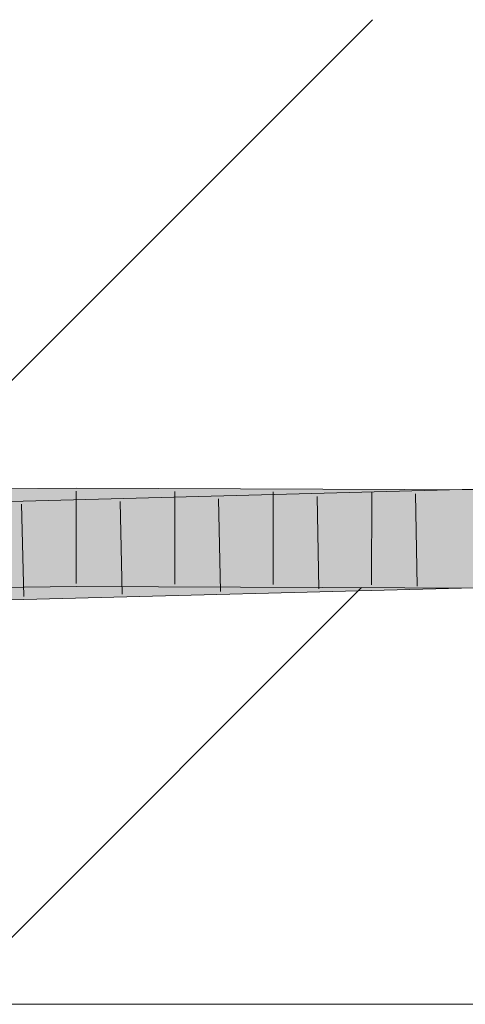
# Model space of a CAD drawing. Extents: x -620 to 3480, y 62 to 1107.
# Tile 174 of 244: x 219.54 to 220.67, y 737.57 to 740.07. Entities that reach past the tile are written whole.
import ezdxf
from ezdxf.lldxf.tags import DXFTag

# ---------------------------------------------------------------- set-up
doc = ezdxf.new("R2010")
doc.units = 0
doc.layers.get('0').update_dxf_attribs({"lineweight": 35})
doc.layers.add('E_Detail_Linie_Text_Bem', color=7, linetype='Continuous', lineweight=13)
for name, color, linetype, lineweight, true_color in [('E_Detail_Wandschraffur', 7, 'Continuous', 5, 0xc0c0c0), ('E_Leerrohr 25-A06G9GVN8I', 7, 'Continuous', 9, 0xff8000), ('E_Leerrohr 25-Shading', 7, 'Continuous', 9, 0xff8000)]:
    doc.layers.add(name, color=color, linetype=linetype, lineweight=lineweight, true_color=true_color)
tags = doc.linetypes.add('fein_strichliert', pattern=[4, 1, -2, 1]).pattern_tags.tags
tags[8:9] = [DXFTag(74, 4), DXFTag(75, 0), DXFTag(340, '0'), DXFTag(46, 0.0), DXFTag(50, 0.0), DXFTag(44, 0.0), DXFTag(45, 0.0)]
tags[6:7] = [DXFTag(74, 4), DXFTag(75, 0), DXFTag(340, '0'), DXFTag(46, 0.0), DXFTag(50, 0.0), DXFTag(44, 0.0), DXFTag(45, 0.0)]
tags[4:5] = [DXFTag(74, 4), DXFTag(75, 0), DXFTag(340, '0'), DXFTag(46, 0.0), DXFTag(50, 0.0), DXFTag(44, 0.0), DXFTag(45, 0.0)]

# ---------------------------------------------------------------- blocks, each defined once
blk = doc.blocks.new('Shading-A06G9GDR8I', base_point=(183.3343505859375, 736.5505981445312))
at = {"layer": 'E_Leerrohr 25-Shading', "color": 43, "true_color": 0xd7ab7f}
for points in [[(219.3101806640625, 738.8010864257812), (220.8390655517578, 738.8411254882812), (219.2217864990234, 738.8353881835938), (220.8384704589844, 738.8777465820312)], [(219.3101806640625, 738.836181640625), (219.6844482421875, 738.8403930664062), (219.2217864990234, 738.8717651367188), (219.6843872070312, 738.8770141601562)], [(219.6844482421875, 738.8403930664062), (220.6597137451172, 738.83642578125), (219.6843872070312, 738.8770141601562), (220.6593322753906, 738.873046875)], [(220.6597137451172, 738.83642578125), (221.2544250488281, 738.833984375), (220.6593322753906, 738.873046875), (221.2548522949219, 738.87060546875)], [(219.2217864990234, 738.5853271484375), (220.8425598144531, 738.6277465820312), (219.3101806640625, 738.624267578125), (220.8419647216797, 738.6643676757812)], [(219.2217864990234, 738.6217651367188), (219.684814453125, 738.6270141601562), (219.3101806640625, 738.6593627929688), (219.6847381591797, 738.6636352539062)], [(219.6847381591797, 738.6636352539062), (219.684814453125, 738.6270141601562), (220.5848541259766, 738.6571044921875)], [(219.6847381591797, 738.6636352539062), (220.5848541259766, 738.6571044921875), (220.6615905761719, 738.65966796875)], [(220.6619262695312, 738.623046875), (220.66162109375, 738.6565551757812), (219.684814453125, 738.6270141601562), (220.5848541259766, 738.6571044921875)], [(220.66162109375, 738.6565551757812), (220.6615905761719, 738.65966796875), (220.5848541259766, 738.6571044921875)], [(220.6615905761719, 738.65966796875), (220.6619262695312, 738.623046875), (221.2523345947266, 738.653564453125), (221.251953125, 738.6206665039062)], [(220.6615905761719, 738.65966796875), (220.8421478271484, 738.6577758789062), (221.2523803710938, 738.6572265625), (221.2523498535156, 738.6552124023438)]]:
    blk.add_solid(points, dxfattribs=at)
at = {"layer": 'E_Leerrohr 25-Shading', "color": 31, "true_color": 0xfabd7f}
for points in [[(219.3101806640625, 738.836181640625), (219.3275909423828, 738.7943115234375), (219.6844482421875, 738.8403930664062), (219.6845092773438, 738.8048095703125)], [(219.3101806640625, 738.8010864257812), (219.3467864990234, 738.713623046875), (220.6596374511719, 738.83642578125), (220.6605682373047, 738.748046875)], [(219.6844482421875, 738.8403930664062), (219.6845092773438, 738.8048095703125), (220.6597137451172, 738.83642578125)], [(219.6845092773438, 738.8048095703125), (219.6846008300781, 738.7520141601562), (220.6597137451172, 738.83642578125), (221.2544250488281, 738.833984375)], [(219.6846008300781, 738.7520141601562), (220.6606903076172, 738.748046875), (221.2544250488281, 738.833984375), (221.2535095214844, 738.7545776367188)], [(220.6605682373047, 738.748046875), (220.8405151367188, 738.7527465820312), (220.6596374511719, 738.83642578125), (220.8390655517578, 738.8411254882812)], [(219.3275909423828, 738.7943115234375), (219.3467864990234, 738.7481689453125), (219.6845092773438, 738.8048095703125), (219.6846008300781, 738.7520141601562)], [(219.3101806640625, 738.624267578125), (220.8419647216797, 738.6643676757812), (219.3467864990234, 738.713623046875), (220.8405151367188, 738.7527465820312)], [(219.3467864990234, 738.7481689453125), (219.3396148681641, 738.7307739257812), (219.6846008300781, 738.7520141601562), (219.6846160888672, 738.7372436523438)], [(219.6846008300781, 738.7520141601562), (219.6846160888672, 738.7372436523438), (220.6606903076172, 738.748046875)], [(220.8406982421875, 738.7500610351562), (220.6606903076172, 738.748046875), (221.2534637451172, 738.7506103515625), (221.2534027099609, 738.74560546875)], [(219.3396148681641, 738.7307739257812), (219.3101806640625, 738.6593627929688), (219.6846160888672, 738.7372436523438), (219.6847381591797, 738.6636352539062)], [(219.6846160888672, 738.7372436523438), (219.6847381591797, 738.6636352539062), (220.6606903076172, 738.748046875), (220.6615905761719, 738.65966796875)], [(220.6615905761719, 738.65966796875), (221.2523803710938, 738.6572265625), (220.6606903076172, 738.748046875), (221.2534027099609, 738.74560546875)]]:
    blk.add_solid(points, dxfattribs=at)
blk = doc.blocks.new('Referenz-A06G9GVP8I')
at = {"layer": 'E_Detail_Linie_Text_Bem', "linetype": 'Continuous', "ltscale": 0.13}
blk.add_line((261.4478231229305, 737.5663397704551), (213.4697514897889, 737.5663397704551), dxfattribs=at)
at = {"layer": 'E_Detail_Wandschraffur', "linetype": 'ByBlock', "ltscale": 0.13}
blk.add_line((219.257327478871, 738.8864931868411), (220.4371740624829, 740.0663397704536), dxfattribs=at)
at = {"layer": 'E_Detail_Wandschraffur', "linetype": 'fein_strichliert', "ltscale": 0.13}
blk.add_line((219.4669828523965, 737.6819349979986), (220.4094087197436, 738.6243608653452), dxfattribs=at)
at = {"layer": 'E_Leerrohr 25-A06G9GVN8I', "linetype": 'Continuous', "ltscale": 0.13}
for p, q in [((220.838465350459, 738.8777407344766), (218.724069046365, 738.8223642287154)), ((219.6843828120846, 738.8770201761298), (218.744943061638, 738.8663561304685)), ((221.2548505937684, 738.8706220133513), (219.6843828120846, 738.8770201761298)), ((219.6847222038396, 738.8695188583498), (219.6851208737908, 738.6345191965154)), ((219.9349687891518, 738.8685007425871), (219.934870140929, 738.6335007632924)), ((220.1852153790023, 738.8674821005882), (220.1846194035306, 738.6324828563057)), ((220.2962344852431, 738.8560392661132), (220.3008871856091, 738.6210853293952)), ((220.435461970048, 738.8664629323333), (220.4343686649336, 738.6314654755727)), ((220.5463330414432, 738.8625886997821), (220.5506172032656, 738.6276277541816)), ((219.5459388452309, 738.8363892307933), (219.551697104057, 738.6014597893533)), ((219.7960373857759, 738.8429395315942), (219.8014271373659, 738.6080013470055)), ((220.0461359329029, 738.8494895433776), (220.0511571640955, 738.6145431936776)), ((220.8425648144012, 738.6277743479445), (218.7314826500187, 738.5724741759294)), ((219.6848076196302, 738.6270205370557), (218.7488302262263, 738.616386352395)), ((221.2519553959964, 738.6206387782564), (219.6848076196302, 738.6270205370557))]:
    blk.add_line(p, q, dxfattribs=at)

msp = doc.modelspace()

# ---------------------------------------------------------------- block references
at = {"color": 8, "lineweight": 25, "ltscale": 0.25, "true_color": 0x808080}
msp.add_blockref('Referenz-A06G9GVP8I', (0, 0), dxfattribs=at)
msp.add_blockref('Shading-A06G9GDR8I', (183.3343505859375, 736.5505981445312))

doc.saveas('drawing.dxf')
